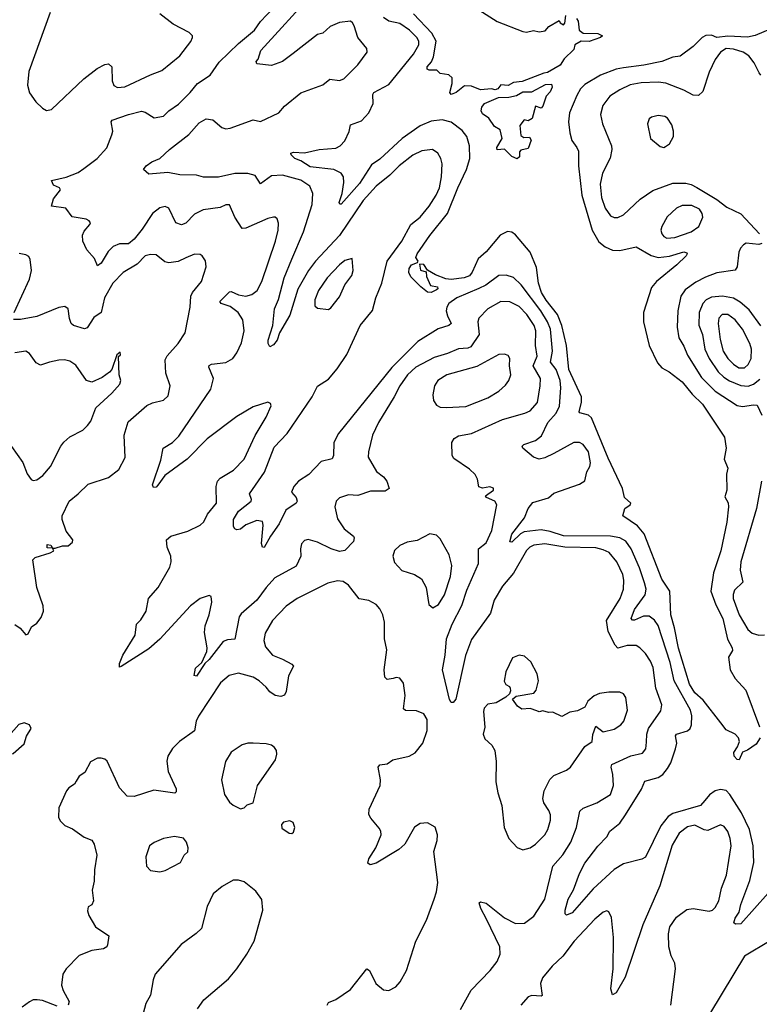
# Model space of a CAD drawing. Extents: x 1550320 to 1685906, y 509093 to 640511.
# Tile 224 of 256: x 1634851 to 1638886, y 552551 to 557923. Entities that reach past the tile are written whole.
import ezdxf

# ---------------------------------------------------------------- set-up
doc = ezdxf.new("R2010")
doc.units = 0

msp = doc.modelspace()

# ---------------------------------------------------------------- linework, layer by layer
at = {"layer": '0CON20XD'}
for points in [[(1637925, 555604.4), (1637905, 555615.7), (1637874.4, 555615.6), (1637764.6, 555555.4), (1637715, 555531.5), (1637685, 555524.4), (1637653.8, 555535), (1637596, 555585), (1637592, 555595), (1637601.2, 555605), (1637665, 555626), (1637698.6, 555651.4), (1637732.5, 555725), (1637778.5, 555775), (1637795.8, 555814.2), (1637802.9, 555915), (1637799.3, 555955), (1637777.8, 556015), (1637746.8, 556055), (1637757, 556115), (1637746.2, 556235), (1637729.6, 556275), (1637693.7, 556333.7), (1637586.6, 556476.6), (1637545, 556516.8), (1637505, 556529.3), (1637465, 556526.8), (1637393.9, 556475), (1637355.3, 556455.3), (1637235.7, 556405), (1637192.9, 556375), (1637180.5, 556355), (1637178.2, 556335), (1637185, 556306.2), (1637205.4, 556264.6), (1637192, 556255), (1637133.5, 556236.5), (1637023.5, 556166.5), (1636881.6, 556025), (1636590.9, 555665), (1636565.3, 555615), (1636562.9, 555545), (1636555, 555527.1), (1636495, 555511.8), (1636428.6, 555441.4), (1636371.4, 555405), (1636345.8, 555375), (1636333.8, 555345), (1636360, 555315), (1636364, 555295), (1636360, 555285), (1636303.1, 555246.9), (1636267.2, 555172.8), (1636218.7, 555105), (1636185, 555042.5), (1636175, 555044), (1636169.2, 555065), (1636179.1, 555165), (1636175.4, 555185.4), (1636145, 555189.4), (1636085, 555166), (1636055, 555143.1), (1636035, 555140), (1636024.1, 555144.1), (1636017.7, 555157.7), (1636017.5, 555195), (1636045, 555240.6), (1636112.9, 555295), (1636116, 555305), (1636104.2, 555335), (1636185.7, 555454.3), (1636239.1, 555590.9), (1636309.2, 555665), (1636446.4, 555865), (1636475, 555923.1), (1636535, 555960.5), (1636582.9, 556017.1), (1636635, 556096.7), (1636709.1, 556255), (1636774.7, 556335.3), (1636794.3, 556405.7), (1636827.4, 556485), (1636854.8, 556605.2), (1636936.2, 556715), (1636984.6, 556805), (1637035, 556844.5), (1637085.4, 556905), (1637123.2, 556965), (1637140.7, 557005), (1637152.9, 557065), (1637155.5, 557135.5), (1637148.6, 557165), (1637131.4, 557195), (1637103.7, 557213.7), (1637045, 557206.4), (1636996.5, 557183.5), (1636921.1, 557125), (1636870, 557075), (1636795, 557013.9), (1636724.6, 556935.4), (1636594.9, 556745.1), (1636465.3, 556605), (1636427.1, 556555), (1636368, 556452), (1636325, 556310.6), (1636268.1, 556215), (1636255.4, 556175), (1636235, 556148), (1636215, 556137.5), (1636206.2, 556156.2), (1636206, 556175), (1636231.5, 556255), (1636240, 556345), (1636263.6, 556396.4), (1636293.2, 556515), (1636335, 556616.7), (1636398.6, 556765), (1636446.6, 556915), (1636450.9, 556975), (1636434.1, 557014.1), (1636385, 557046.6), (1636285, 557074.1), (1636225, 557071.5), (1636165, 557027.5), (1636135, 557072.5), (1636095, 557083.5), (1636025, 557083.3), (1635935, 557064), (1635853.6, 557063.6), (1635814.4, 557074.4), (1635725, 557076.4), (1635658.3, 557088.3), (1635555, 557080), (1635526.2, 557105), (1635540, 557125), (1635572.3, 557147.7), (1635615.8, 557165), (1635668.8, 557215), (1635773.7, 557296.3), (1635829.3, 557360.7), (1635868.5, 557381.5), (1635905, 557375.5), (1635953.8, 557333.8), (1635975, 557326.9), (1635999.4, 557330.6), (1636125, 557375.6), (1636165, 557367.5), (1636265, 557414.2), (1636295, 557450), (1636385, 557524.2), (1636505, 557567.7), (1636542.5, 557597.5), (1636595, 557590.4), (1636619.8, 557600.2), (1636695, 557675.8), (1636746, 557745), (1636744, 557765), (1636695.3, 557825.3), (1636675, 557888.8), (1636666.4, 557906.4), (1636655, 557914.2), (1636595, 557907.1), (1636545, 557886.2), (1636505, 557850), (1636475, 557842.1), (1636342.5, 557737.5), (1636285, 557693.9), (1636225, 557673.2), (1636145, 557681.2), (1636141.2, 557695), (1636152, 557708), (1636166.9, 557755), (1636451, 558069)], [(1635017.3, 557962.7), (1634900.7, 557639.3), (1634893.3, 557565), (1634903.6, 557523.6), (1634938, 557475), (1634975, 557440), (1634997, 557427)], [(1634997, 557427), (1635025, 557432.5), (1635200.5, 557599.5), (1635274.1, 557655.9), (1635315, 557678.6), (1635335, 557682.5), (1635354.2, 557665), (1635355, 557590), (1635364.5, 557564.5), (1635385, 557552.2), (1635425, 557556.5), (1635565, 557622.5), (1635625.4, 557644.6), (1635725, 557726), (1635785, 557803.3), (1635793.8, 557825), (1635793.3, 557835), (1635775, 557852), (1635688, 557898), (1635615, 557953.8)], [(1635852.5, 556885), (1635805, 556861.9), (1635756.9, 556813.1), (1635733.5, 556803.5), (1635703.3, 556815), (1635664.5, 556894.5), (1635645, 556902.9), (1635615, 556896.9), (1635574.6, 556865), (1635519.6, 556780.4), (1635475, 556724.7), (1635445, 556700), (1635395, 556700), (1635361.2, 556685), (1635332.8, 556657.2), (1635295, 556594.3), (1635275, 556580), (1635259.3, 556619.3), (1635216.4, 556666.4), (1635194.2, 556715), (1635192.8, 556747.2), (1635202, 556768), (1635233.3, 556805), (1635236.7, 556815), (1635230, 556825), (1635214.1, 556834.1), (1635136.4, 556846.4), (1635102.5, 556895), (1635023.8, 556905), (1635035.8, 556945), (1635073.8, 556995), (1635067.5, 557005), (1635035, 557020), (1635024.3, 557045.7), (1635105, 557063.1), (1635170.4, 557089.6), (1635199.9, 557110.1), (1635274, 557165), (1635325.7, 557224.3), (1635354, 557295), (1635358, 557315), (1635348.8, 557365), (1635355.7, 557374.3), (1635445, 557406.2), (1635515, 557422.9), (1635535, 557418.6), (1635585, 557386.9), (1635635, 557395.7), (1635664.3, 557425), (1635717.4, 557462.6), (1635781.1, 557525), (1635820, 557575), (1635890, 557620), (1635939.1, 557690.9), (1636045, 557792.3), (1636131.5, 557865), (1636165, 557913.6), (1636233.9, 557985)], [(1637888.3, 557928.3), (1637897.5, 557915), (1637902.5, 557865), (1637925, 557850), (1638005, 557846.7), (1638030, 557835), (1638020, 557825), (1637957, 557803), (1637915, 557806.2), (1637880, 557785), (1637875, 557760), (1637820.7, 557709.3), (1637800, 557675), (1637730, 557635), (1637709.7, 557630.3), (1637592.5, 557585), (1637545, 557579.4), (1637515, 557564.5), (1637475, 557568), (1637459.5, 557545), (1637445, 557540), (1637424.4, 557545.6), (1637365, 557540.8), (1637315, 557560), (1637278.3, 557561.7), (1637232.5, 557525), (1637204.2, 557514.2), (1637196.7, 557525), (1637210, 557575), (1637210, 557605), (1637191.7, 557621.7), (1637145, 557630), (1637127, 557647), (1637085, 557647.5), (1637073.6, 557653.6), (1637073.3, 557665), (1637096.8, 557693.2), (1637109.1, 557720.9), (1637123.3, 557805), (1637100, 557850), (1637000, 557955)], [(1637355, 557976.7), (1637455, 557913.3), (1637595, 557858.5), (1637615.7, 557854.3), (1637654.5, 557864.5), (1637685, 557855.7), (1637717.5, 557862.5), (1637737.5, 557885), (1637795, 557917.5), (1637800, 557905), (1637817.5, 557895), (1637825.6, 557904.4), (1637831.2, 557945)], [(1638890, 554005), (1638869.3, 553970.7), (1638822.5, 553937.5), (1638794.5, 553925.5), (1638775.8, 553884.2), (1638765, 553886), (1638748.6, 553905), (1638746.9, 553925), (1638767.5, 553955), (1638778.8, 553985), (1638773.3, 554005), (1638753.6, 554023.6), (1638705, 554047.5), (1638676, 554086), (1638579.5, 554209.5), (1638535, 554250.3), (1638505, 554297.5), (1638445.6, 554494.4), (1638423.9, 554605), (1638402.5, 554675), (1638397.1, 554805), (1638355, 554870), (1638258.1, 555118.1), (1638221.6, 555161.6), (1638141.9, 555215), (1638151.8, 555255), (1638181.2, 555275), (1638186, 555285), (1638150.4, 555315), (1638140, 555365), (1638061.2, 555531.2), (1637970.4, 555750.4), (1637955, 555765.6), (1637907.7, 555777.7), (1637903.5, 555783.5), (1637915.3, 555835), (1637915.3, 555865), (1637846, 556015), (1637834.8, 556144.8), (1637808, 556255), (1637784.8, 556315), (1637722.7, 556392.7), (1637697.5, 556435), (1637682.2, 556485), (1637669.9, 556569.9), (1637636.2, 556655), (1637555, 556749.4), (1637535, 556762.9), (1637512.7, 556767.3), (1637472.8, 556747.2), (1637395, 556655.6), (1637352.6, 556617.4), (1637320, 556545), (1637304.7, 556525.3), (1637275.2, 556514.8), (1637205, 556505.9), (1637175, 556508.4), (1637119.8, 556529.8), (1637075.8, 556555.8), (1637055, 556587.4), (1637031.7, 556588.3), (1637036.7, 556556.7), (1637067.8, 556547.8), (1637071.1, 556521.1), (1637092.7, 556472.7), (1637130, 556465), (1637131.4, 556455), (1637125, 556448.6), (1637095, 556434.4), (1637076.4, 556436.4), (1637040, 556465), (1636985, 556520), (1636973.3, 556543.3), (1636976.2, 556565), (1636987.5, 556585), (1637021.7, 556598.3), (1637024.2, 556605), (1637012.5, 556625), (1637018.4, 556645), (1637087.8, 556745), (1637185, 556865.5), (1637240.6, 557005), (1637288.7, 557105), (1637306.2, 557166.2), (1637305.3, 557235), (1637289.6, 557285), (1637265, 557318.9), (1637205, 557362.9), (1637155.8, 557375.8), (1637095, 557369.7), (1637035, 557343.2), (1636937.4, 557275), (1636815, 557161.8), (1636769.5, 557130.5), (1636705, 557028.5), (1636605, 556916.2), (1636597, 556917), (1636594.3, 556925), (1636610.5, 556975), (1636619.5, 557035), (1636616.7, 557065), (1636605.4, 557085.4), (1636564.7, 557104.7), (1636435, 557120.4), (1636385, 557152.5), (1636352.5, 557165), (1636332.5, 557185), (1636330, 557195), (1636345, 557200), (1636405, 557195.7), (1636484.7, 557215.3), (1636575, 557221.2), (1636600, 557235), (1636625, 557261.1), (1636647.9, 557312.1), (1636655, 557348.8), (1636715, 557371.1), (1636756.4, 557415), (1636779.5, 557465), (1636777.1, 557515), (1636782.5, 557525), (1636865, 557569.3), (1636999.7, 557735), (1637028.8, 557785), (1637027.8, 557805), (1637018.2, 557825), (1636976.6, 557865), (1636925, 557901.6), (1636864.2, 557914.2), (1636835, 557934)], [(1638980, 557885), (1638864, 557836), (1638822.1, 557827.9), (1638715, 557833.7), (1638655, 557825.8), (1638625, 557838.5), (1638595, 557835.9), (1638573.5, 557825), (1638525, 557775.6), (1638455, 557724.6), (1638415, 557718.8), (1638355, 557694.7), (1638256.1, 557673.9), (1638145, 557659.6), (1638105, 557652.7), (1638019.6, 557620.4), (1637935, 557569.6), (1637910.8, 557545), (1637890.4, 557509.6), (1637850.6, 557415), (1637845.8, 557365), (1637851.6, 557305), (1637862.8, 557262.8), (1637891.1, 557225), (1637898.7, 557205), (1637899.7, 557125), (1637917.4, 556965), (1637973.5, 556775), (1638010.3, 556710.3), (1638045, 556682.6), (1638085, 556665.9), (1638125, 556663.8), (1638215, 556683.8), (1638295.7, 556635.7), (1638335, 556625.8), (1638396.8, 556633.2), (1638474.4, 556655.6), (1638490.7, 556650.7), (1638493.3, 556645), (1638486.2, 556635), (1638435.6, 556585), (1638325, 556494.5), (1638297.7, 556462.3), (1638254.6, 556325), (1638254.5, 556275), (1638285.5, 556145), (1638331.1, 556051.1), (1638355, 556023.1), (1638395, 556000.5), (1638465, 555946.4), (1638519.9, 555879.9), (1638575.4, 555825), (1638695.7, 555645), (1638705.7, 555585), (1638694.3, 555525), (1638714.4, 555475), (1638707.6, 555442.4), (1638709.2, 555355), (1638698.6, 555318.6), (1638716.1, 555286.1), (1638718.8, 555265), (1638708.7, 555181.3), (1638676.9, 555025), (1638635.4, 554905), (1638621.9, 554805), (1638649.3, 554729.3), (1638687.8, 554655), (1638713.3, 554543.3), (1638738, 554495), (1638739.2, 554480.8), (1638717.5, 554445), (1638727.5, 554375), (1638755, 554327.5), (1638812.9, 554265), (1638886.7, 554065)], [(1638895, 557620), (1638885, 557632), (1638858.2, 557688.2), (1638828.5, 557725), (1638798.9, 557745), (1638745, 557761.9), (1638705, 557764.7), (1638674.5, 557745), (1638645.4, 557705), (1638612.8, 557637.2), (1638578.5, 557531.5), (1638555, 557509.2), (1638525, 557510.6), (1638475, 557538.9), (1638376.4, 557576.4), (1638335, 557581.3), (1638242, 557578), (1638182.4, 557567.6), (1638125, 557540), (1638071.1, 557505), (1638032.2, 557455), (1638020, 557405), (1638030, 557355), (1638079.4, 557235), (1638082.2, 557215), (1638072.8, 557167.2), (1638030.8, 557085), (1638018.2, 557025), (1638025, 556953.3), (1638044.8, 556894.8), (1638075, 556853.3), (1638095, 556843.5), (1638115, 556842.7), (1638145, 556858.5), (1638235.8, 556944.2), (1638305, 556990.9), (1638415, 557030), (1638485, 557030), (1638514.1, 557024.1), (1638545, 557008), (1638655, 556941.2), (1638709.1, 556899.1), (1638785, 556863.8), (1638887.2, 556755)], [(1637565, 557163.3), (1637535.7, 557175.7), (1637495, 557216.7), (1637455, 557213.3), (1637454.4, 557225.6), (1637483.3, 557275), (1637471.7, 557321.7), (1637440.7, 557340.7), (1637410, 557385), (1637375, 557408.8), (1637369.2, 557425), (1637372.5, 557445), (1637386, 557465), (1637462.2, 557497.8), (1637520, 557500), (1637560.8, 557509.2), (1637595, 557528.6), (1637645, 557530), (1637720.3, 557569.7), (1637751.7, 557571.7), (1637756.2, 557555), (1637745, 557530), (1637722.5, 557505), (1637705, 557450), (1637695, 557440), (1637665, 557450), (1637646.4, 557383.6), (1637625, 557370), (1637603, 557377), (1637580, 557345), (1637585, 557290), (1637600.7, 557280.7), (1637631.7, 557281.7), (1637640.8, 557265), (1637625, 557220), (1637585, 557210), (1637578.3, 557201.7), (1637577.5, 557175), (1637565, 557163.3)], [(1638365, 557226.2), (1638375, 557231.2), (1638396.2, 557245), (1638417.5, 557285), (1638418.6, 557315), (1638409.1, 557349.1), (1638385.8, 557385), (1638370, 557395), (1638335, 557399.2), (1638298.3, 557391.7), (1638285, 557382.5), (1638276, 557355), (1638292.5, 557275), (1638345, 557231.2), (1638365, 557226.2)], [(1637255, 552522), (1637313.1, 552626.9), (1637417.7, 552735), (1637455.4, 552785), (1637471.8, 552825), (1637470.4, 552865), (1637398, 553015), (1637365.8, 553074.2), (1637356.7, 553105), (1637365, 553110), (1637395, 553101.9), (1637495, 553021.8), (1637555, 552992.1), (1637605, 552993.8), (1637655, 553032.3), (1637715.9, 553125), (1637758.9, 553305), (1637813.8, 553366.2), (1637857.5, 553435), (1637888, 553515), (1637907.1, 553605), (1637925, 553620), (1638000.4, 553649.6), (1638074.4, 553695), (1638090.4, 553745), (1638086.9, 553805), (1638077.7, 553845), (1638080.9, 553859.1), (1638185, 553906.1), (1638248.6, 553921.4), (1638267.1, 553945), (1638270.4, 553980.4), (1638272.5, 554025), (1638281.6, 554055), (1638348.3, 554151.7), (1638354.5, 554185), (1638322.1, 554275), (1638307.7, 554387.7), (1638292.8, 554422.8), (1638265, 554464.4), (1638235, 554495.6), (1638215, 554507.5), (1638165, 554507.7), (1638115, 554494.4), (1638100.4, 554510.4), (1638060.9, 554585), (1638052.1, 554645), (1638127.5, 554765), (1638145.6, 554815), (1638147.3, 554865), (1638140.8, 554895), (1638109.3, 554965), (1638067.5, 555015), (1638035, 555030.8), (1637995, 555040.4), (1637825.9, 555044.1), (1637715, 555062.2), (1637655.2, 555054.8), (1637634.4, 555045.6), (1637615, 555027.3), (1637545, 554903.3), (1637485, 554831.9), (1637439.1, 554755), (1637420, 554685), (1637315, 554541.4), (1637283, 554453), (1637230, 554215), (1637215, 554196.7), (1637205, 554197.8), (1637195, 554214), (1637156.7, 554375), (1637171.7, 554455), (1637178.9, 554545), (1637210.7, 554625), (1637263.1, 554726.9), (1637290.4, 554809.6), (1637354.1, 554955), (1637353.8, 555036.2), (1637395, 555068.1), (1637425.9, 555135), (1637453.9, 555275), (1637443.3, 555295), (1637397.1, 555315), (1637392.5, 555325), (1637435.7, 555355), (1637436.5, 555366.5), (1637415, 555374.2), (1637375, 555367.5), (1637355, 555373.8), (1637348.9, 555415), (1637335, 555441.4), (1637305, 555470.6), (1637219.4, 555529.4), (1637211.1, 555545), (1637207.8, 555615), (1637221.6, 555638.4), (1637245, 555653.1), (1637315, 555665.4), (1637485, 555741.5), (1637606.7, 555775), (1637635, 555788.5), (1637675.2, 555834.8), (1637690.3, 555925), (1637692, 555965), (1637651.9, 556035), (1637673.7, 556086.3), (1637664.7, 556145), (1637666.2, 556225), (1637658.1, 556255), (1637618.4, 556315), (1637575, 556357.8), (1637525, 556383.4), (1637475, 556384.6), (1637405.6, 556345), (1637355.5, 556295), (1637350.4, 556275), (1637357.1, 556205), (1637311.5, 556138.5), (1637295, 556131.2), (1637245, 556126), (1637185, 556100.6), (1637111.2, 556078.8), (1637012.5, 556027.5), (1636966.2, 555985), (1636924.6, 555925), (1636894.6, 555865), (1636808.5, 555725), (1636776, 555656), (1636752.9, 555565), (1636751.9, 555535), (1636797.2, 555457.2), (1636835, 555429.2), (1636854.3, 555405), (1636866, 555365), (1636845, 555350), (1636765, 555350), (1636695, 555327.5), (1636645, 555329.7), (1636596.1, 555313.9), (1636578.1, 555295), (1636570, 555265), (1636585, 555198.8), (1636621.5, 555145), (1636671.8, 555105), (1636676, 555095), (1636671.7, 555075), (1636625, 555025.8), (1636595, 555021.8), (1636550, 555035), (1636475, 555072.9), (1636425, 555085.8), (1636405, 555081.2), (1636387.7, 555062.3), (1636382, 555035), (1636384.3, 554995), (1636358.2, 554941.8), (1636243.1, 554876.9), (1636194.8, 554825.2), (1636143.8, 554755), (1636059.2, 554680.8), (1636048.4, 554665), (1636025, 554543.3), (1635985, 554540), (1635960, 554530), (1635885, 554431.4), (1635860.5, 554409.5), (1635815, 554340.8), (1635803.3, 554345), (1635810.4, 554385), (1635843.8, 554415), (1635871.2, 554475), (1635873.8, 554495), (1635858.6, 554578.6), (1635862.7, 554615), (1635884.5, 554675), (1635899.2, 554745), (1635896.2, 554775), (1635885, 554781.2), (1635835, 554764.2), (1635782.5, 554725), (1635615, 554543.1), (1635555, 554490), (1635405, 554394), (1635395, 554390), (1635395, 554410), (1635413.5, 554455), (1635480, 554565), (1635487.1, 554625), (1635511, 554649), (1635540, 554695), (1635553.9, 554765), (1635605.3, 554825), (1635669.6, 554935), (1635677.5, 554965), (1635675.5, 554995), (1635655.6, 555045), (1635652, 555085), (1635674.5, 555105.5), (1635767.1, 555132.9), (1635835, 555164.5), (1635855, 555182.9), (1635874.5, 555225), (1635924.7, 555285), (1635922.8, 555375), (1635929.6, 555405), (1635945, 555421.2), (1636017.8, 555465), (1636075.3, 555524.7), (1636135.9, 555654.1), (1636196.2, 555753.8), (1636223.3, 555815), (1636219.3, 555829.3), (1636205, 555836.7), (1636125, 555810), (1636035, 555758.2), (1635873.7, 555636.3), (1635765, 555525.4), (1635643.4, 555436.6), (1635605, 555382.5), (1635595, 555372.9), (1635580.5, 555370.5), (1635576, 555385), (1635620.7, 555519.3), (1635634, 555585), (1635685, 555615.6), (1635719.4, 555650.6), (1635893.1, 555906.9), (1635907.8, 555965), (1635882.5, 556027.5), (1635884.3, 556035.7), (1635896.9, 556043.1), (1635975, 556053.1), (1636013.3, 556075), (1636035.3, 556104.7), (1636060.1, 556159.9), (1636076.2, 556225), (1636068.2, 556285), (1636042.7, 556325), (1635998.1, 556358.1), (1635950, 556375), (1635942, 556385), (1635995, 556437.8), (1636005, 556440), (1636045, 556420.9), (1636085, 556414.7), (1636117.3, 556422.7), (1636145.4, 556445), (1636172, 556495), (1636246.2, 556715), (1636261.1, 556775), (1636262.7, 556812.7), (1636255, 556836.7), (1636245, 556846), (1636235, 556845.8), (1636205, 556838.6), (1636085, 556785.5), (1636065, 556783.1), (1636025.3, 556845.3), (1635995, 556912.5), (1635975, 556912.5), (1635945, 556898.8), (1635852.5, 556885)], [(1638381.1, 556731.1), (1638425, 556733.5), (1638515.2, 556764.8), (1638555.5, 556795), (1638577.1, 556845), (1638574.3, 556865), (1638559.1, 556889.1), (1638518.7, 556908.7), (1638465, 556908.5), (1638434.2, 556895), (1638382.6, 556847.4), (1638353.6, 556795), (1638349.6, 556775), (1638353.6, 556755), (1638365, 556738.9), (1638381.1, 556731.1)], [(1638899.1, 556700.9), (1638884.4, 556695.6), (1638815, 556702.5), (1638799.2, 556695), (1638783.8, 556676.2), (1638774.4, 556655), (1638765.7, 556574.3), (1638754.3, 556555.7), (1638655, 556540.8), (1638591.8, 556518.2), (1638539, 556491), (1638480.9, 556449.1), (1638457.3, 556415), (1638440.9, 556335), (1638437.7, 556245), (1638447.1, 556187.1), (1638475, 556141.4), (1638495, 556092.5), (1638571, 555971), (1638645, 555895.9), (1638765, 555817.5), (1638795, 555811.9), (1638855, 555822.1), (1638875, 555819.4), (1638899.6, 555765)], [(1634823.2, 554623.2), (1634853.6, 554603.6), (1634885, 554566.7), (1634897.3, 554572.7), (1634915, 554610), (1634945, 554630), (1634968.3, 554661.7), (1634980, 554695), (1634978.6, 554725), (1634943.5, 554825), (1634922.9, 554975), (1634935, 554988.9), (1635017, 555013), (1635037.5, 555025), (1635030, 555040), (1635000.7, 555040.7), (1635001.2, 555058.8), (1635020, 555055), (1635030, 555040), (1635045, 555040), (1635085, 555052.5), (1635115, 555051.2), (1635138.8, 555071.2), (1635140, 555085), (1635105, 555132.5), (1635082.9, 555195), (1635082.5, 555215), (1635120.9, 555295), (1635169.2, 555335), (1635225, 555388.1), (1635334.3, 555425.7), (1635392.1, 555467.9), (1635426.6, 555533.4), (1635421.5, 555655), (1635442.2, 555727.8), (1635545, 555818.2), (1635575, 555831.8), (1635635, 555846), (1635660.3, 555869.7), (1635672.5, 555925), (1635647.5, 555995), (1635645, 556066.2), (1635655, 556087.8), (1635714.7, 556155.3), (1635753.3, 556215), (1635780, 556355), (1635784.5, 556415), (1635793.5, 556435), (1635843.3, 556495), (1635867.5, 556575), (1635865, 556607.5), (1635846.7, 556635), (1635835, 556642), (1635804.1, 556644.1), (1635756.6, 556623.4), (1635715, 556603.8), (1635665, 556596.2), (1635642, 556602), (1635595, 556640), (1635565, 556641.4), (1635535, 556634.3), (1635491.7, 556588.3), (1635415, 556543.5), (1635359.5, 556485), (1635314, 556405), (1635295, 556325.8), (1635255, 556297.8), (1635218.6, 556241.4), (1635205, 556235.7), (1635144.6, 556254.6), (1635130.8, 556265), (1635121.7, 556291.7), (1635115.8, 556345), (1635097, 556357), (1635065, 556353.1), (1634945, 556303.2), (1634855, 556286.2), (1634816.1, 556286.1)], [(1634820.6, 556325), (1634903.2, 556506.8), (1634915.7, 556555), (1634908, 556615), (1634900.5, 556630.5), (1634885, 556640), (1634847.4, 556647.4)], [(1636535, 556341.2), (1636549.1, 556350.9), (1636595, 556411.2), (1636624.6, 556475.4), (1636663, 556527), (1636670, 556555), (1636665, 556620), (1636625, 556609.2), (1636595, 556585.7), (1636528.1, 556515), (1636480.9, 556445), (1636460.9, 556395), (1636461.5, 556361.5), (1636475, 556348), (1636535, 556341.2)], [(1638895, 556252.7), (1638830.1, 556340.1), (1638781.5, 556381.5), (1638745, 556402.6), (1638685, 556413.4), (1638625, 556408.1), (1638596.4, 556393.6), (1638577.5, 556375), (1638558.3, 556325), (1638555.7, 556255.7), (1638575.5, 556205.5), (1638588.8, 556125), (1638611.7, 556075), (1638661.3, 556001.3), (1638691.9, 555971.9), (1638722.7, 555952.7), (1638785, 555926.2), (1638825, 555922.6), (1638855, 555934.7), (1638888.4, 555961.6)], [(1638805, 556023.3), (1638825, 556041.1), (1638841.3, 556075), (1638844.1, 556125), (1638835.2, 556155.2), (1638795, 556233.6), (1638755.2, 556285.2), (1638715, 556314.6), (1638684, 556315), (1638665.5, 556295), (1638661.1, 556265), (1638672.6, 556177.4), (1638689.7, 556115), (1638714.7, 556075), (1638745, 556043.2), (1638775, 556024.1), (1638805, 556023.3)], [(1634805, 555594), (1634867, 555507), (1634891.9, 555445), (1634913.5, 555413.5), (1634925, 555409.2), (1634945, 555412.9), (1634976, 555435), (1635019.4, 555485), (1635074.4, 555595), (1635091.9, 555618.1), (1635125, 555646.9), (1635195, 555683.8), (1635221.2, 555708.8), (1635237.9, 555732.1), (1635265.8, 555805), (1635353.3, 555885), (1635396.1, 555933.9), (1635402.5, 555955), (1635392.5, 555985), (1635390, 556085), (1635400, 556095), (1635398.3, 556108.3), (1635380, 556095), (1635352.5, 556015), (1635340, 556000), (1635299.7, 555970.3), (1635245, 555944.3), (1635215, 555954.3), (1635157, 556037), (1635125, 556060), (1635095, 556066.7), (1635065, 556064.4), (1635013.3, 556055), (1634965, 556037.5), (1634941.3, 556051.3), (1634905, 556102), (1634885, 556114.2), (1634824.3, 556105.7)], [(1637176.8, 555806.8), (1637285, 555813.1), (1637405, 555860.4), (1637465, 555896.4), (1637501.5, 555928.5), (1637520, 555955), (1637529.5, 555985), (1637522.2, 556035), (1637524.3, 556075), (1637515, 556090.8), (1637495, 556098.6), (1637465, 556095.6), (1637345, 556030.8), (1637182, 555985), (1637131.9, 555955), (1637114.4, 555925), (1637105.6, 555875), (1637108.6, 555845), (1637125, 555818.8), (1637145, 555809.2), (1637176.8, 555806.8)], [(1638935, 553156.7), (1638785, 552990), (1638757, 552987), (1638747.5, 552995), (1638755, 553020), (1638776.2, 553053.8), (1638784.6, 553094.6), (1638834, 553226), (1638856.7, 553325), (1638852.3, 553415), (1638832.6, 553505), (1638788.7, 553595), (1638725, 553695.5), (1638705, 553717.3), (1638675, 553723.1), (1638645, 553716), (1638615, 553693.3), (1638588, 553662), (1638565, 553635.9), (1638415, 553591.1), (1638388.9, 553575), (1638349.7, 553525), (1638265, 553353.6), (1638245, 553341.6), (1638145, 553316.1), (1638095, 553286.7), (1637980, 553180), (1637865, 553048.8), (1637835, 553037.5), (1637827.5, 553045), (1637826.7, 553065), (1637842.7, 553125), (1637872.2, 553175), (1637905.7, 553265), (1637935, 553320.8), (1638005, 553414.3), (1638054.2, 553465), (1638070, 553495), (1638125, 553539.4), (1638156.2, 553583.8), (1638243.8, 553725), (1638261.7, 553768.3), (1638335, 553788.2), (1638359.6, 553805), (1638385, 553836.5), (1638402.8, 553867.2), (1638429.7, 553945), (1638435.3, 553975), (1638429.1, 554015), (1638434.4, 554025), (1638495, 554042.9), (1638508.2, 554055), (1638516.7, 554075), (1638517.5, 554125), (1638510.9, 554155), (1638421.2, 554315), (1638399.6, 554415), (1638335, 554616.7), (1638315, 554646.5), (1638285, 554668.5), (1638255, 554669.1), (1638205, 554647.2), (1638195, 554646.4), (1638186.4, 554655), (1638205.2, 554705), (1638263.8, 554785), (1638268.8, 554815), (1638260.6, 554850.6), (1638232.7, 554932.7), (1638187.6, 555035), (1638157, 555077), (1638125, 555096.3), (1638074.5, 555104.5), (1637817.4, 555107.4), (1637745, 555131), (1637695, 555138.9), (1637602.4, 555127.6), (1637582.3, 555117.7), (1637535, 555071.4), (1637524.5, 555074.5), (1637535, 555115.7), (1637604.4, 555205.6), (1637624.4, 555255), (1637650.8, 555289.2), (1637735.5, 555314.5), (1637765, 555340), (1637905, 555388.8), (1637935, 555406.7), (1637944.4, 555455), (1637960.8, 555485), (1637964.4, 555505.6), (1637953.3, 555565), (1637925, 555604.4)], [(1638897.9, 555405), (1638870, 555255), (1638784.7, 554965), (1638780.9, 554919.1), (1638795.4, 554854.6), (1638750.2, 554809.8), (1638742.6, 554787.4), (1638744, 554765), (1638776.5, 554675), (1638822.9, 554595), (1638847.5, 554575), (1638884.2, 554564.2), (1638915, 554567.2)], [(1637105, 554713.8), (1637135, 554731.2), (1637167.8, 554785), (1637201.5, 554885), (1637209.1, 554945), (1637193.1, 555003.1), (1637145, 555090), (1637125, 555110), (1637087.9, 555117.9), (1637018.6, 555081.4), (1636965, 555072.2), (1636925, 555054.3), (1636895, 555026), (1636886.9, 554995), (1636895, 554961.2), (1636935, 554917.5), (1637005.5, 554895.5), (1637042.4, 554872.4), (1637068, 554825), (1637082.3, 554732.3), (1637105, 554713.8)], [(1636528.6, 552545), (1636535, 552560), (1636575, 552576.7), (1636655, 552631.2), (1636745, 552743.8), (1636760, 552735), (1636794, 552665), (1636835, 552628.8), (1636865, 552625.8), (1636902, 552645), (1636926.3, 552673.7), (1636961.4, 552735), (1637011.9, 552895), (1637070.5, 553009.5), (1637112.9, 553125), (1637125.4, 553165), (1637131.2, 553215), (1637109.7, 553385), (1637127.6, 553445), (1637130, 553475), (1637117.4, 553517.4), (1637075, 553541.1), (1637035, 553537.3), (1637005, 553516.5), (1636951.9, 553425), (1636918.6, 553395), (1636795, 553321.4), (1636762.3, 553312.3), (1636750.5, 553320.5), (1636756, 553345), (1636794.3, 553405), (1636822, 553475), (1636821.2, 553495), (1636812.3, 553512.3), (1636765.9, 553565.9), (1636756.1, 553586.1), (1636758, 553615), (1636817.5, 553745), (1636820, 553775), (1636806.7, 553845), (1636815, 553857.5), (1636855, 553863.3), (1636886.1, 553883.9), (1636975.5, 553904.5), (1637008, 553922), (1637049.4, 553975), (1637074.4, 554045), (1637074.4, 554104.4), (1637055.5, 554135.5), (1637015, 554151.4), (1636955, 554154.2), (1636945, 554163.3), (1636954.3, 554235), (1636945, 554302.5), (1636925, 554330), (1636905, 554333.3), (1636887.5, 554327.5), (1636855, 554322.5), (1636842.5, 554335), (1636840, 554375), (1636854.4, 554485), (1636841.4, 554545), (1636840.9, 554635), (1636831.2, 554675), (1636815, 554709.2), (1636795, 554731.5), (1636755, 554752.9), (1636703, 554763), (1636645, 554837.8), (1636615, 554857.3), (1636585, 554861.8), (1636531.5, 554848.5), (1636364.7, 554765.3), (1636305, 554722.2), (1636230, 554645), (1636190.4, 554575), (1636182.9, 554535), (1636191.2, 554501.2), (1636229.2, 554455), (1636285, 554434.3), (1636335.5, 554405.5), (1636343.8, 554395), (1636317.6, 554342.4), (1636305, 554257.5), (1636295, 554237.5), (1636275, 554230.6), (1636245, 554235.7), (1636216, 554255), (1636195, 554280.8), (1636158.1, 554315), (1636125, 554335.4), (1636045, 554356.7), (1635993.8, 554345), (1635947.1, 554305), (1635827, 554123), (1635813.8, 554095), (1635805, 554042.5), (1635722.5, 553985), (1635685, 553945.6), (1635658.5, 553905), (1635653.6, 553876.4), (1635661.5, 553821.5), (1635703.6, 553726.4), (1635705, 553710), (1635697.5, 553702.5), (1635581.7, 553718.3), (1635475, 553684.3), (1635436.2, 553686.2), (1635395, 553732.5), (1635327.3, 553877.3), (1635315, 553888.8), (1635295, 553893.3), (1635275, 553893.3), (1635236.1, 553873.9), (1635206.2, 553815), (1635174.3, 553795.7), (1635158.8, 553768.8), (1635148.9, 553751.1), (1635118.3, 553731.7), (1635106, 553715), (1635065, 553622.5), (1635062.3, 553572.3), (1635071.2, 553551.2), (1635097, 553527), (1635138.3, 553508.3), (1635201.7, 553461.7), (1635245, 553446.2), (1635257.3, 553425), (1635272.1, 553365), (1635259.4, 553285), (1635257.3, 553222.7), (1635245.8, 553174.2), (1635254, 553115), (1635245, 553093.8), (1635225, 553082.5), (1635220.5, 553060.5), (1635228, 553035), (1635263.6, 552973.6), (1635336.7, 552925), (1635330, 552875), (1635326, 552864), (1635307.3, 552852.7), (1635245, 552844.2), (1635175, 552817.1), (1635104.4, 552745), (1635085.5, 552714.5), (1635078.9, 552655), (1635086.9, 552625), (1635120.8, 552565), (1635114.2, 552545.8)], [(1637595, 553393.8), (1637635, 553404.2), (1637665, 553424.2), (1637715.7, 553475), (1637733.1, 553505), (1637746.9, 553555), (1637746.7, 553585), (1637738.3, 553608.3), (1637709.7, 553649.7), (1637704.3, 553674.3), (1637712.2, 553715), (1637743.1, 553776.9), (1637765, 553798.9), (1637835, 553828.1), (1637855.5, 553844.5), (1637933.3, 553956.7), (1637974, 553985), (1637977.7, 554022.3), (1637995, 554067.5), (1638035, 554037.1), (1638095, 554050.9), (1638130.6, 554075), (1638147.3, 554095), (1638166.4, 554155), (1638157.8, 554225), (1638145, 554244.2), (1638125, 554252.9), (1638065, 554254.2), (1638015, 554246), (1637985, 554234), (1637950, 554205), (1637935, 554171.2), (1637895, 554152.5), (1637852.5, 554145), (1637809.3, 554120.7), (1637760, 554145), (1637735, 554143.3), (1637705, 554151.2), (1637685, 554146.7), (1637672, 554152), (1637635.9, 554164.1), (1637590.9, 554160.9), (1637567.1, 554177.1), (1637540, 554215), (1637558.8, 554231.2), (1637655, 554248.8), (1637668, 554265), (1637680.8, 554315), (1637674.4, 554354.4), (1637639.8, 554419.8), (1637605, 554450.8), (1637575, 554456), (1637539.5, 554440.5), (1637503.9, 554363.9), (1637493.8, 554313.8), (1637502.5, 554295), (1637522.5, 554285), (1637527.5, 554275), (1637529.3, 554260.7), (1637522.5, 554245), (1637503.6, 554226.4), (1637450, 554195), (1637405, 554188.8), (1637385, 554166.7), (1637381.2, 554148.8), (1637388, 554062), (1637380, 554025), (1637389.3, 553999.3), (1637426.7, 553965), (1637443.8, 553935), (1637450, 553875), (1637448.6, 553765), (1637458.6, 553705), (1637480.6, 553635), (1637494, 553515), (1637520, 553455), (1637565, 553406.7), (1637595, 553393.8)], [(1634795, 553916.2), (1634815, 553919.2), (1634875, 553971.2), (1634887.3, 554012.7), (1634914, 554055), (1634905, 554076.2), (1634875, 554085.8), (1634845, 554077.1), (1634792, 554015), (1634780.8, 553975), (1634780.8, 553930.8), (1634795, 553916.2)], [(1636055, 553617.5), (1636075, 553623.3), (1636091.7, 553638.3), (1636125, 553650), (1636148, 553745), (1636245.6, 553884.4), (1636253.8, 553915), (1636251.2, 553935), (1636241.7, 553951.7), (1636223.9, 553963.9), (1636195, 553972), (1636125, 553976.2), (1636095, 553976), (1636064.2, 553965.8), (1636005, 553926.7), (1635973.8, 553875), (1635952.5, 553775), (1635967.5, 553695), (1635995, 553653.8), (1636015, 553636.7), (1636055, 553617.5)], [(1636335, 553483.3), (1636345, 553490), (1636352.5, 553515), (1636343, 553543), (1636325, 553552.5), (1636290, 553545), (1636278.3, 553531.7), (1636281.7, 553511.7), (1636320, 553485), (1636335, 553483.3)], [(1638403.1, 552545), (1638429.4, 552745), (1638424.4, 552775), (1638405.4, 552815.4), (1638392.5, 552865), (1638390.5, 552935), (1638397.6, 552972.4), (1638435, 553025.8), (1638491.5, 553068.5), (1638525, 553072.7), (1638611.7, 553058.3), (1638631.2, 553065), (1638645, 553078), (1638665.5, 553115), (1638680, 553185), (1638707.7, 553255), (1638732.1, 553415), (1638727.7, 553455), (1638715, 553494), (1638695, 553521.4), (1638675, 553529.4), (1638605, 553499.5), (1638585, 553502.5), (1638535, 553528.8), (1638495, 553518.2), (1638448.8, 553485), (1638411, 553419), (1638343.7, 553196.3), (1638250.8, 552985), (1638155, 552698), (1638105, 552614), (1638085, 552602.5), (1638076.9, 552635), (1638089.4, 552745), (1638090.5, 552915), (1638079.1, 553025), (1638065, 553056), (1638055, 553060), (1638035, 553054.2), (1637989.4, 553015), (1637875.4, 552895), (1637815, 552813.2), (1637755, 552759.3), (1637702.4, 552695), (1637692.4, 552665), (1637700.6, 552599.4), (1637695, 552594.5), (1637645, 552598), (1637625, 552591.2), (1637584.2, 552545)], [(1635615, 553273.8), (1635645, 553281.2), (1635727.5, 553325), (1635747.5, 553365), (1635768.3, 553381.7), (1635770, 553405), (1635760, 553435), (1635745, 553456.2), (1635695, 553466), (1635635, 553455.8), (1635585, 553434.2), (1635559.2, 553415), (1635538, 553355), (1635542, 553305), (1635565, 553281.2), (1635615, 553273.8)], [(1635820, 552525), (1635854.5, 552575.5), (1635989.7, 552690.3), (1636036.2, 552745), (1636090, 552825), (1636129.2, 552895), (1636176.9, 553065), (1636172.1, 553122.1), (1636138.7, 553168.7), (1636075, 553218), (1636045, 553228), (1636015, 553228), (1635955, 553193.8), (1635905.9, 553154.1), (1635873.8, 553085), (1635842, 552965), (1635813.4, 552936.6), (1635732.4, 552877.6), (1635588.9, 552715), (1635578.1, 552685), (1635565, 552600), (1635538.6, 552555), (1635509.6, 552445)], [(1638945, 552896), (1638805, 552812.9), (1638620.6, 552505)], [(1635055, 552540), (1634975, 552571.9), (1634945.6, 552575.6), (1634925, 552574.3), (1634903.3, 552563.3), (1634864.3, 552535)]]:
    msp.add_lwpolyline(points, dxfattribs=at)

doc.saveas('drawing.dxf')
